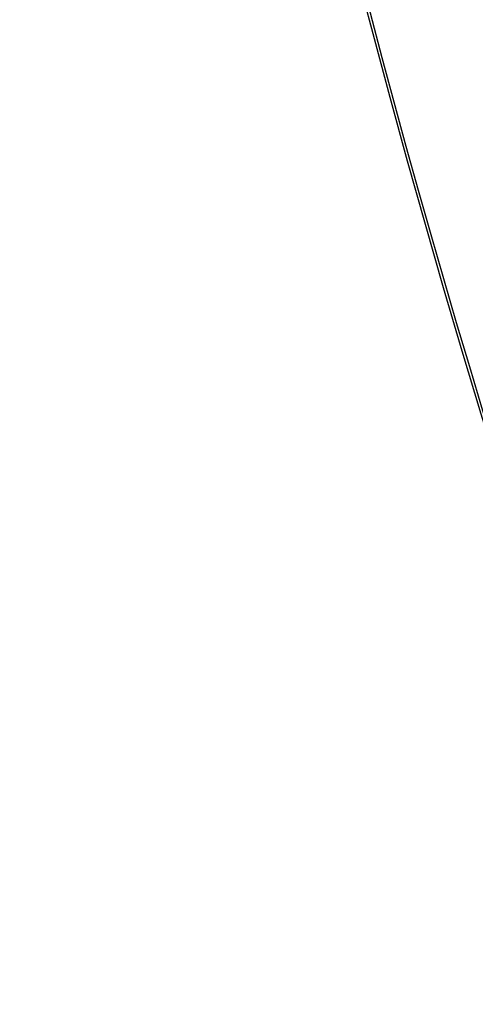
# Model space of a CAD drawing. Header units: centimetres. Extents: x -10 to 8.9, y -34.1 to -8.
# Tile 157 of 256: x -7.3 to -7.268, y -33.465 to -33.3959. Entities that reach past the tile are written whole.
import ezdxf

# ---------------------------------------------------------------- set-up
doc = ezdxf.new("R2010")
doc.units = ezdxf.units.CM
doc.layers.add('Default', color=7, linetype='Continuous', true_color=0x000000)

msp = doc.modelspace()

# ---------------------------------------------------------------- linework, layer by layer
at = {"layer": 'Default', "extrusion": (0, 0, -1)}
for centre, radius, start, end in [((6.55, -33.205, 0.8042), 0.8192, 331.944822, 23.135016), ((6.55, -33.205, 0.53), 0.75, 180, 0), ((6.55, -33.205, -0.2075), 0.75, 180, 0)]:
    msp.add_arc(centre, radius, start, end, dxfattribs=at)
at = {"layer": 'Default'}
for centre, radius, start, end in [((-6.55, -33.205, -0.16125), 0.75, 180, 243.19189), ((-6.55, -33.205, -0.8725), 0.7275, 187.900723, 217.099277)]:
    msp.add_arc(centre, radius, start, end, dxfattribs=at)
for points, knots in [([(-5.978242, -32.65666, -0.820003), (-5.982065, -32.652675, -0.819896), (-6.021689, -32.612226, -0.818793), (-6.10514, -32.543336, -0.816693), (-6.244803, -32.468175, -0.813431), (-6.396707, -32.422568, -0.810168), (-6.550005, -32.407915, -0.807181), (-6.703303, -32.42257, -0.804193), (-6.855207, -32.468179, -0.800931), (-6.994869, -32.543342, -0.797668), (-7.113628, -32.64138, -0.794681), (-7.211664, -32.76014, -0.791693), (-7.286826, -32.899803, -0.788431), (-7.332432, -33.051707, -0.785168), (-7.347085, -33.205005, -0.782181), (-7.334328, -33.33845, -0.77958), (-7.313059, -33.420192, -0.777856), (-7.303113, -33.450709, -0.777196)], [9.332875, 9.332875, 9.332875, 9.332875, 9.50823, 11.13105, 12.753871, 14.376691, 15.999512, 17.622332, 19.245153, 20.867973, 22.490794, 24.113614, 25.736435, 27.359255, 28.982076, 30.604896, 31.597218, 31.597218, 31.597218, 31.597218]), ([(-7.27294, -33.590287, -0.8042), (-7.288791, -33.560545, -0.804869), (-7.316903, -33.498919, -0.806218), (-7.347265, -33.402126, -0.808233), (-7.362309, -33.319762, -0.809864), (-7.368232, -33.253917, -0.811124), (-7.369692, -33.204725, -0.812036), (-7.368199, -33.155248, -0.812954), (-7.362069, -33.08826, -0.814236), (-7.346496, -33.004489, -0.815897), (-7.315079, -32.906161, -0.817948), (-7.286016, -32.843691, -0.819321), (-7.269642, -32.813587, -0.82)], [0, 0, 0, 0, 1.004412, 2.008825, 3.013237, 3.515443, 4.01765, 4.52851, 5.03937, 6.06109, 7.082811, 8.104531, 8.104531, 8.104531, 8.104531])]:
    msp.add_open_spline(points, degree=3, knots=knots, dxfattribs=at)

doc.saveas('drawing.dxf')
